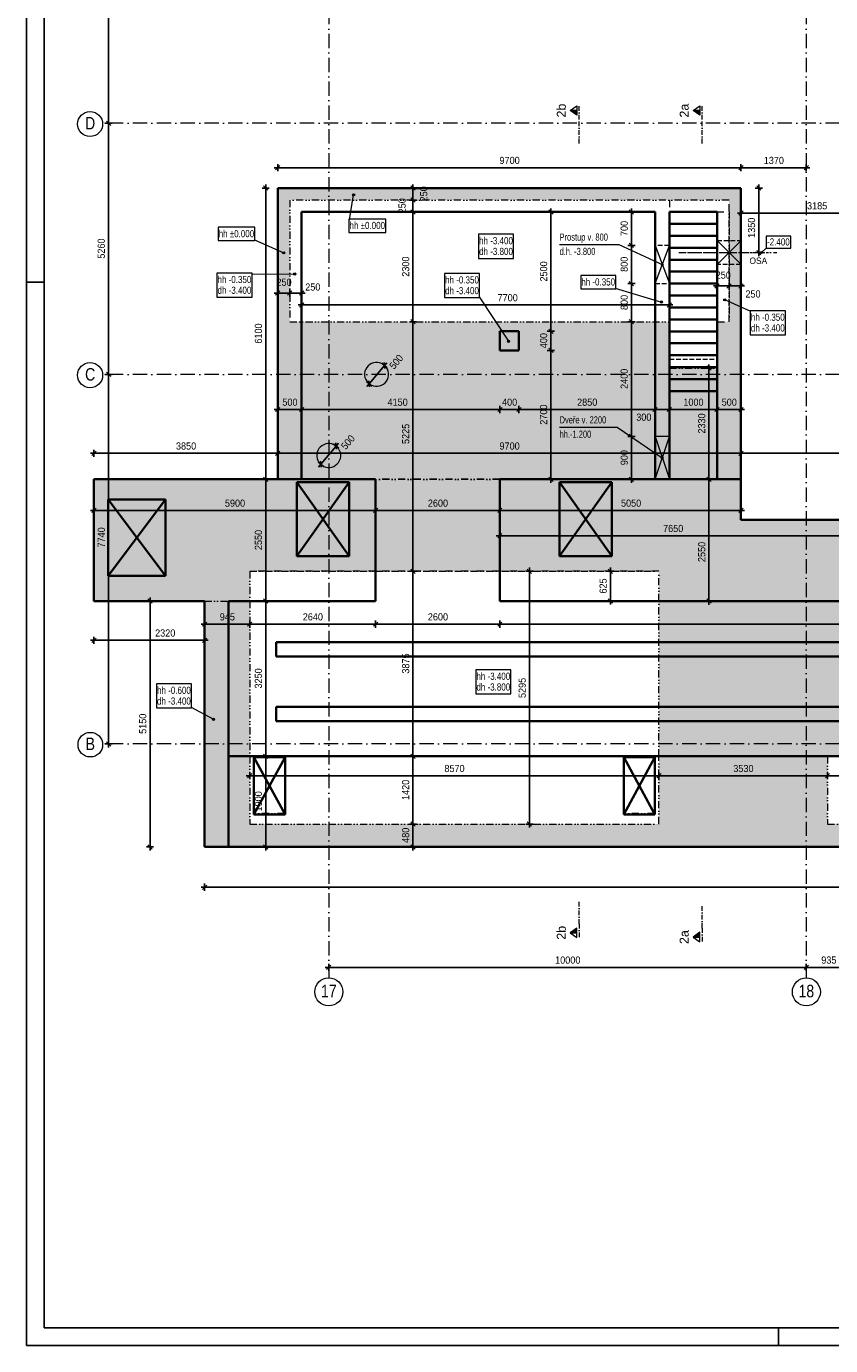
# Model space of a CAD drawing. Header units: millimetres. Extents: x 0 to 78750, y 0 to 63000.
# Tile 1 of 69: x 0 to 16841, y 0 to 27634. Entities that reach past the tile are written whole.
import ezdxf
from ezdxf.enums import TextEntityAlignment as Align

# ---------------------------------------------------------------- set-up
doc = ezdxf.new("R2010")
doc.units = ezdxf.units.MM
doc.header["$LTSCALE"] = 1000
for name, pattern in [('Carkovana 0.5x', [0.14, 0.1, -0.04]), ('Cerchovana 0.5x', [0.18, 0.1, -0.04, 0, -0.04]), ('Cerchovana 2 tecky', [0.33, 0.15, -0.06, 0, -0.06, 0, -0.06]), ('Cerchovana 2x', [0.5, 0.3, -0.1, 0, -0.1]), ('Teckovana', [0.06, 0, -0.06])]:
    doc.linetypes.add(name, pattern=pattern)
for name, color, linetype in [('Architektura obecně', 7, 'Continuous'), ('Kóty 1_50', 7, 'Continuous'), ('Standard', 7, 'Continuous'), ('Stěna výška parapetu', 7, 'Continuous'), ('Text obecně', 7, 'Continuous')]:
    doc.layers.add(name, color=color, linetype=linetype)
for name, color, linetype, lineweight in [('Filling', 7, 'Continuous', 13), ('Obecné05', 7, 'Continuous', 50), ('Plošné elementy obecné', 7, 'Continuous', 13), ('Rastr', 30, 'Teckovana', 18), ('Stěna', 7, 'Continuous', 35)]:
    doc.layers.add(name, color=color, linetype=linetype, lineweight=lineweight)
doc.styles.add('ARIAL', font='arial.ttf')

msp = doc.modelspace()

# ---------------------------------------------------------------- hatches: boundary and pattern name
at = {"layer": 'Filling', "linetype": 'Continuous', "lineweight": 5, "true_color": 0xe0ffe0, "transparency": 33554687}
for points in [[(13464, 18146), (14964, 18146), (14964, 24246), (5265, 24246), (5265, 21447), (5515, 21447), (5515, 23996), (14714, 23996), (14714, 21447), (14468, 21447), (14464, 20496), (13460, 20496)], [(1414, 15596), (3732, 15596), (3732, 10446), (4676, 10446), (4676, 16221), (13246, 16221), (13246, 15596), (14964, 15596), (14964, 18146), (13464, 18146), (13464, 21447), (5265, 21447), (5265, 18146), (1414, 18146)], [(14964, 15596), (17566, 15596), (17566, 15827), (24556, 15827), (24556, 15596), (29676, 15596), (29676, 16221), (32467, 16221), (32467, 18146), (26464, 18146), (26464, 17296), (14964, 17296)], [(13246, 15596), (13246, 12346), (17566, 12346), (17566, 15596)], [(13246, 12346), (13246, 10926), (16776, 10926), (16776, 12346)], [(4676, 10446), (65989, 10446), (65989, 10926), (4676, 10926)]]:
    msp.add_hatch(color=254, dxfattribs=at).paths.add_polyline_path(points)
at = {"layer": 'Standard', "linetype": 'Continuous', "lineweight": 5, "transparency": 33554687}
for points in [[(5599, 22434), (5599, 22457), (5596, 22446)], [(5599, 22457), (5607, 22426), (5607, 22465)], [(5599, 22457), (5599, 22434), (5607, 22426)], [(5607, 22465), (5618, 22423), (5618, 22468)], [(5607, 22465), (5607, 22426), (5618, 22423)], [(5618, 22468), (5618, 22423), (5629, 22426)], [(5618, 22468), (5629, 22426), (5630, 22465)], [(5630, 22465), (5629, 22426), (5637, 22434)], [(5630, 22465), (5637, 22434), (5638, 22457)], [(5638, 22457), (5637, 22434), (5641, 22445)], [(14605, 21891), (14610, 21923), (14601, 21902)], [(14601, 21902), (14610, 21923), (14603, 21914)], [(14614, 21884), (14621, 21927), (14605, 21891)], [(14605, 21891), (14621, 21927), (14610, 21923)], [(14614, 21884), (14632, 21925), (14621, 21927)], [(14626, 21882), (14632, 21925), (14614, 21884)], [(14626, 21882), (14641, 21918), (14632, 21925)], [(14636, 21886), (14641, 21918), (14626, 21882)], [(14636, 21886), (14645, 21907), (14641, 21918)], [(14645, 21907), (14636, 21886), (14644, 21895)], [(3895, 13119), (3905, 13139), (3897, 13131)], [(3905, 13139), (3895, 13119), (3898, 13109)], [(3905, 13139), (3898, 13109), (3916, 13143)], [(3916, 13143), (3898, 13109), (3906, 13100)], [(3916, 13143), (3906, 13100), (3928, 13140)], [(3928, 13140), (3906, 13100), (3918, 13098)], [(3928, 13140), (3918, 13098), (3936, 13132)], [(3936, 13132), (3918, 13098), (3929, 13101)], [(3936, 13132), (3929, 13101), (3939, 13121)], [(3939, 13121), (3929, 13101), (3937, 13110)]]:
    msp.add_hatch(color=7, dxfattribs=at).paths.add_polyline_path(points)
at = {"layer": 'Stěna', "linetype": 'Continuous', "lineweight": 5, "transparency": 33554687}
for points in [[(6830, 24109), (6873, 24114), (6835, 24120)], [(6830, 24109), (6874, 24102), (6873, 24114)], [(6831, 24098), (6874, 24102), (6830, 24109)], [(6831, 24098), (6869, 24091), (6874, 24102)], [(6838, 24088), (6869, 24091), (6831, 24098)], [(6835, 24120), (6866, 24123), (6844, 24127)], [(6835, 24120), (6873, 24114), (6866, 24123)], [(6838, 24088), (6860, 24085), (6869, 24091)], [(6860, 24085), (6838, 24088), (6848, 24083)], [(6844, 24127), (6866, 24123), (6856, 24128)], [(5366, 22887), (5375, 22907), (5368, 22898)], [(5375, 22907), (5366, 22887), (5370, 22876)], [(5375, 22907), (5370, 22876), (5386, 22911)], [(5386, 22911), (5370, 22876), (5379, 22869)], [(5386, 22911), (5379, 22869), (5398, 22910)], [(5398, 22910), (5379, 22869), (5391, 22867)], [(5398, 22910), (5391, 22867), (5407, 22902)], [(5407, 22902), (5391, 22867), (5402, 22871)], [(5407, 22902), (5402, 22871), (5411, 22892)], [(5411, 22892), (5402, 22871), (5409, 22880)], [(13279, 21855), (13285, 21876), (13279, 21866)], [(13285, 21876), (13279, 21855), (13284, 21845)], [(13285, 21876), (13284, 21845), (13295, 21882)], [(13295, 21882), (13284, 21845), (13294, 21838)], [(13295, 21882), (13294, 21838), (13307, 21881)], [(13307, 21881), (13294, 21838), (13306, 21838)], [(13307, 21881), (13306, 21838), (13317, 21875)], [(13317, 21875), (13306, 21838), (13316, 21843)], [(13317, 21875), (13316, 21843), (13322, 21865)], [(13322, 21865), (13316, 21843), (13322, 21853)], [(10096, 21060), (10077, 21047), (10075, 21036)], [(10096, 21060), (10075, 21036), (10107, 21057)], [(10107, 21057), (10075, 21036), (10078, 21025)], [(10077, 21047), (10096, 21060), (10084, 21056)], [(10107, 21057), (10078, 21025), (10116, 21050)], [(10116, 21050), (10078, 21025), (10087, 21017)], [(10116, 21050), (10087, 21017), (10119, 21039)], [(10119, 21039), (10087, 21017), (10098, 21015)], [(10119, 21039), (10098, 21015), (10117, 21027)], [(10117, 21027), (10098, 21015), (10109, 21019)]]:
    msp.add_hatch(color=7, dxfattribs=at).paths.add_polyline_path(points)
at = {"layer": 'Text obecně', "linetype": 'Continuous', "lineweight": 5, "transparency": 33554687}
for points in [[(13292, 22644), (13301, 22664), (13293, 22655)], [(13301, 22664), (13292, 22644), (13296, 22633)], [(13301, 22664), (13296, 22633), (13312, 22668)], [(13312, 22668), (13296, 22633), (13305, 22626)], [(13312, 22668), (13305, 22626), (13323, 22666)], [(13323, 22666), (13305, 22626), (13316, 22624)], [(13323, 22666), (13316, 22624), (13332, 22659)], [(15413, 22880), (15382, 22912), (15376, 22902)], [(15413, 22880), (15376, 22902), (15403, 22875)], [(15403, 22875), (15376, 22902), (15376, 22890)], [(15403, 22875), (15376, 22890), (15392, 22875)], [(15392, 22875), (15376, 22890), (15382, 22880)], [(15419, 22890), (15392, 22918), (15382, 22912)], [(15419, 22890), (15382, 22912), (15413, 22880)], [(15419, 22902), (15403, 22918), (15392, 22918)], [(15419, 22902), (15392, 22918), (15419, 22890)], [(15403, 22918), (15419, 22902), (15413, 22912)], [(13332, 22659), (13316, 22624), (13327, 22628)], [(13332, 22659), (13327, 22628), (13336, 22648)], [(13336, 22648), (13327, 22628), (13334, 22637)], [(13292, 18598), (13304, 18616), (13295, 18609)], [(13304, 18616), (13292, 18598), (13294, 18586)], [(13304, 18616), (13294, 18586), (13315, 18618)], [(13315, 18618), (13294, 18586), (13301, 18577)], [(13315, 18618), (13301, 18577), (13327, 18615)], [(13327, 18615), (13301, 18577), (13312, 18574)], [(13327, 18615), (13312, 18574), (13334, 18606)], [(13334, 18606), (13312, 18574), (13324, 18576)], [(13334, 18606), (13324, 18576), (13336, 18594)], [(13336, 18594), (13324, 18576), (13333, 18583)]]:
    msp.add_hatch(color=7, dxfattribs=at).paths.add_polyline_path(points)

# ---------------------------------------------------------------- linework, layer by layer
at = {"layer": 'Architektura obecně', "color": 250, "linetype": 'Carkovana 0.5x', "lineweight": 18, "true_color": 0x3b3b3b, "transparency": 33554687}
for p, q in [((14464, 24246), (14964, 24246)), ((13464, 23046), (13164, 23046)), ((14464, 23146), (14964, 23146)), ((14464, 22646), (14464, 20666)), ((14964, 22646), (14464, 22646)), ((13164, 22246), (13464, 22246)), ((13464, 20666), (14464, 20666)), ((14464, 19996), (14464, 18146)), ((13464, 19046), (13164, 19046))]:
    msp.add_line(p, q, dxfattribs=at)
at = {"layer": 'Architektura obecně', "color": 250, "linetype": 'Cerchovana 2 tecky', "lineweight": 18, "true_color": 0x3b3b3b, "transparency": 33554687}
for p, q in [((14714, 23746), (14714, 21447)), ((14714, 22896), (14964, 22896)), ((5265, 18146), (7314, 18146)), ((9914, 18146), (14564, 18147)), ((14564, 18147), (14964, 18147)), ((3732, 15596), (4676, 15596)), ((17566, 15596), (13246, 15596)), ((13246, 12346), (16776, 12346))]:
    msp.add_line(p, q, dxfattribs=at)
at = {"layer": 'Kóty 1_50', "color": 7, "linetype": 'Continuous', "lineweight": -3, "transparency": 33554687}
for p, q in [((1721, 25605), (1721, 32795)), ((1721, 25605), (1646, 25605)), ((1766, 25560), (1676, 25650)), ((1721, 25605), (1796, 25605)), ((1721, 20345), (1721, 25605)), ((5265, 24673), (5190, 24673)), ((5220, 24628), (5310, 24718)), ((5265, 24673), (5265, 24748)), ((5265, 24673), (5265, 24598)), ((5265, 24673), (14964, 24673)), ((14919, 24628), (15009, 24718)), ((14964, 24673), (14964, 24748)), ((14964, 24673), (14964, 24598)), ((14964, 24673), (16332, 24673)), ((16287, 24628), (16377, 24718)), ((16332, 24673), (16332, 24748)), ((16332, 24673), (16332, 24598)), ((16332, 24673), (16407, 24673)), ((5011, 24246), (5011, 24321)), ((8095, 24246), (8095, 24321)), ((15338, 24246), (15338, 24321)), ((5011, 24246), (4936, 24246)), ((5056, 24201), (4966, 24291)), ((5011, 24246), (5086, 24246)), ((5011, 18146), (5011, 24246)), ((8095, 24246), (8020, 24246)), ((8140, 24201), (8050, 24291)), ((8095, 24246), (8170, 24246)), ((8095, 23996), (8095, 24246)), ((15338, 24246), (15263, 24246)), ((15383, 24201), (15293, 24291)), ((15338, 24246), (15413, 24246)), ((8095, 23996), (8020, 23996)), ((8140, 23951), (8050, 24041)), ((8140, 23701), (8050, 23791)), ((8095, 23996), (8170, 23996)), ((8095, 23746), (8095, 23996)), ((11029, 23701), (10939, 23791)), ((10984, 23746), (10984, 23821)), ((12716, 23701), (12626, 23791)), ((12671, 23746), (12671, 23821)), ((14919, 23678), (15009, 23768)), ((14964, 23723), (14964, 23798)), ((8095, 23746), (8020, 23746)), ((8095, 23746), (8170, 23746)), ((8095, 21447), (8095, 23746)), ((10984, 23746), (10909, 23746)), ((10984, 23746), (11059, 23746)), ((10984, 21247), (10984, 23746)), ((12671, 23746), (12596, 23746)), ((12671, 23746), (12746, 23746)), ((12671, 23046), (12671, 23746)), ((14964, 23723), (14889, 23723)), ((14964, 23723), (14964, 23648)), ((14964, 23723), (18147, 23723)), ((12671, 23046), (12596, 23046)), ((12716, 23001), (12626, 23091)), ((12671, 23046), (12746, 23046)), ((12671, 22246), (12671, 23046)), ((15383, 22851), (15293, 22941)), ((15338, 22896), (15263, 22896)), ((15338, 22896), (15413, 22896)), ((15338, 22896), (15338, 22821)), ((5265, 22047), (5265, 22122)), ((5515, 22047), (5515, 22122)), ((5764, 22047), (5764, 22122)), ((12671, 22246), (12596, 22246)), ((12716, 22201), (12626, 22291)), ((12671, 22246), (12746, 22246)), ((12671, 21447), (12671, 22246)), ((14464, 22196), (14389, 22196)), ((14419, 22151), (14509, 22241)), ((14464, 22196), (14464, 22271)), ((14464, 22196), (14464, 22121)), ((14669, 22151), (14759, 22241)), ((14714, 22196), (14714, 22271)), ((14714, 22196), (14714, 22121)), ((14714, 22196), (14964, 22196)), ((14919, 22151), (15009, 22241)), ((14964, 22196), (14964, 22271)), ((14964, 22196), (14964, 22121)), ((14964, 22196), (15039, 22196)), ((5265, 22047), (5190, 22047)), ((5220, 22002), (5310, 22092)), ((5265, 22047), (5265, 21972)), ((5265, 22047), (5515, 22047)), ((5470, 22002), (5560, 22092)), ((5515, 22047), (5515, 21972)), ((5515, 22047), (5764, 22047)), ((5719, 22002), (5809, 22092)), ((5719, 21754), (5809, 21844)), ((5764, 22047), (5764, 21972)), ((5764, 22047), (5839, 22047)), ((5764, 21799), (5764, 21874)), ((13419, 21754), (13509, 21844)), ((13464, 21799), (13464, 21874)), ((5764, 21799), (5689, 21799)), ((5764, 21799), (5764, 21724)), ((5764, 21799), (13464, 21799)), ((13464, 21799), (13464, 21724)), ((13464, 21799), (13539, 21799)), ((8095, 21447), (8020, 21447)), ((8140, 21402), (8050, 21492)), ((8095, 21447), (8170, 21447)), ((8095, 16221), (8095, 21447)), ((11029, 21202), (10939, 21292)), ((12671, 21447), (12596, 21447)), ((12716, 21402), (12626, 21492)), ((12671, 21447), (12746, 21447)), ((12671, 19046), (12671, 21447)), ((10984, 21247), (10909, 21247)), ((10984, 21247), (11059, 21247)), ((10984, 20847), (10984, 21247)), ((10984, 20847), (10909, 20847)), ((11029, 20802), (10939, 20892)), ((10984, 20847), (11059, 20847)), ((7177, 20146), (7498, 20528)), ((7498, 20528), (7441, 20576)), ((7504, 20465), (7493, 20591)), ((7498, 20528), (7546, 20586)), ((7498, 20528), (7556, 20480)), ((14294, 20477), (14219, 20477)), ((14339, 20432), (14249, 20522)), ((14294, 20477), (14294, 20552)), ((14294, 20477), (14369, 20477)), ((1721, 20345), (1646, 20345)), ((1766, 20300), (1676, 20390)), ((1721, 20345), (1796, 20345)), ((7177, 20146), (7120, 20194)), ((7183, 20082), (7172, 20209)), ((7177, 20146), (7129, 20088)), ((7177, 20146), (7235, 20097)), ((5220, 19564), (5310, 19654)), ((5265, 19609), (5265, 19684)), ((5719, 19564), (5809, 19654)), ((5764, 19609), (5764, 19684)), ((9870, 19564), (9960, 19654)), ((9915, 19609), (9915, 19684)), ((10270, 19564), (10360, 19654)), ((10315, 19609), (10315, 19684)), ((13119, 19564), (13209, 19654)), ((13164, 19609), (13164, 19684)), ((13419, 19564), (13509, 19654)), ((13464, 19609), (13464, 19684)), ((14419, 19564), (14509, 19654)), ((14464, 19609), (14464, 19684)), ((14919, 19564), (15009, 19654)), ((14964, 19609), (14964, 19684)), ((5265, 19609), (5190, 19609)), ((5265, 19609), (5265, 19534)), ((5265, 19609), (5764, 19609)), ((5764, 19609), (5764, 19534)), ((9915, 19609), (9915, 19534)), ((9915, 19609), (10315, 19609)), ((10315, 19609), (10315, 19534)), ((10315, 19609), (13164, 19609)), ((13164, 19609), (13164, 19534)), ((13164, 19609), (13464, 19609)), ((13464, 19609), (13464, 19534)), ((13464, 19609), (14464, 19609)), ((14464, 19609), (14464, 19534)), ((14464, 19609), (14964, 19609)), ((14964, 19609), (14964, 19534)), ((14964, 19609), (15039, 19609)), ((12716, 19001), (12626, 19091)), ((6165, 18461), (6486, 18844)), ((6486, 18844), (6429, 18892)), ((6492, 18781), (6481, 18907)), ((6486, 18844), (6534, 18901)), ((6486, 18844), (6544, 18796)), ((12671, 19046), (12596, 19046)), ((12671, 19046), (12746, 19046)), ((1414, 18691), (1339, 18691)), ((1369, 18646), (1459, 18736)), ((1414, 18691), (1414, 18766)), ((1414, 18691), (1414, 18616)), ((1414, 18691), (5265, 18691)), ((5220, 18646), (5310, 18736)), ((5265, 18691), (5265, 18766)), ((5265, 18691), (5265, 18616)), ((5265, 18691), (14964, 18691)), ((6171, 18398), (6160, 18525)), ((14919, 18646), (15009, 18736)), ((14964, 18691), (14964, 18766)), ((14964, 18691), (14964, 18616)), ((14964, 18691), (26464, 18691)), ((6165, 18461), (6108, 18510)), ((6165, 18461), (6117, 18404)), ((6165, 18461), (6223, 18413)), ((5011, 18146), (4936, 18146)), ((5056, 18101), (4966, 18191)), ((5011, 18146), (5086, 18146)), ((5011, 15596), (5011, 18146)), ((10984, 18146), (10909, 18146)), ((11029, 18101), (10939, 18191)), ((10984, 18146), (11059, 18146)), ((10984, 18146), (10984, 18071)), ((12671, 18146), (12596, 18146)), ((12716, 18101), (12626, 18191)), ((12671, 18146), (12746, 18146)), ((12671, 18146), (12671, 18071)), ((14294, 18146), (14219, 18146)), ((14294, 18146), (14219, 18146)), ((14339, 18101), (14249, 18191)), ((14339, 18101), (14249, 18191)), ((14294, 18146), (14294, 18221)), ((14294, 18146), (14369, 18146)), ((14294, 18146), (14294, 18071)), ((14294, 18146), (14369, 18146)), ((1414, 17494), (1339, 17494)), ((1369, 17449), (1459, 17539)), ((1414, 17494), (1414, 17569)), ((1414, 17494), (1414, 17419)), ((1414, 17494), (7314, 17494)), ((7269, 17449), (7359, 17539)), ((7314, 17494), (7314, 17569)), ((7314, 17494), (7314, 17419)), ((7314, 17494), (9914, 17494)), ((9869, 17449), (9959, 17539)), ((9914, 17494), (9914, 17569)), ((9914, 17494), (9914, 17419)), ((9914, 17494), (14964, 17494)), ((14919, 17449), (15009, 17539)), ((14964, 17494), (14964, 17569)), ((14964, 17494), (14964, 17419)), ((14964, 17494), (15039, 17494)), ((9914, 16965), (9839, 16965)), ((9869, 16920), (9959, 17010)), ((9914, 16965), (9914, 17040)), ((9914, 16965), (9914, 16890)), ((9914, 16965), (17566, 16965)), ((8095, 16221), (8020, 16221)), ((8140, 16176), (8050, 16266)), ((8095, 16221), (8170, 16221)), ((10535, 16221), (10460, 16221)), ((10580, 16176), (10490, 16266)), ((10535, 16221), (10535, 16296)), ((10535, 16221), (10610, 16221)), ((12230, 16221), (12155, 16221)), ((12275, 16176), (12185, 16266)), ((12230, 16221), (12230, 16296)), ((12230, 16221), (12305, 16221)), ((2589, 15596), (2514, 15596)), ((2634, 15551), (2544, 15641)), ((2589, 15596), (2589, 15671)), ((2589, 15596), (2664, 15596)), ((5011, 15596), (4936, 15596)), ((5056, 15551), (4966, 15641)), ((5011, 15596), (5086, 15596)), ((5011, 12346), (5011, 15596)), ((12230, 15596), (12155, 15596)), ((12275, 15551), (12185, 15641)), ((12230, 15596), (12305, 15596)), ((12230, 15596), (12230, 15521)), ((14294, 15595), (14219, 15595)), ((14339, 15550), (14249, 15640)), ((14294, 15595), (14369, 15595)), ((14294, 15595), (14294, 15520)), ((3732, 15112), (3657, 15112)), ((3687, 15067), (3777, 15157)), ((3732, 15112), (3732, 15187)), ((3732, 15112), (3732, 15037)), ((3732, 15112), (4676, 15112)), ((4631, 15067), (4721, 15157)), ((4676, 15112), (4676, 15187)), ((4676, 15112), (4676, 15037)), ((4676, 15112), (7314, 15112)), ((7269, 15067), (7359, 15157)), ((7314, 15112), (7314, 15187)), ((7314, 15112), (7314, 15037)), ((7314, 15112), (9914, 15112)), ((9869, 15067), (9959, 15157)), ((9914, 15112), (9914, 15187)), ((9914, 15112), (9914, 15037)), ((9914, 15112), (32467, 15112)), ((1414, 14774), (1339, 14774)), ((1369, 14729), (1459, 14819)), ((1414, 14774), (1414, 14849)), ((1414, 14774), (1414, 14699)), ((1414, 14774), (3732, 14774)), ((3687, 14729), (3777, 14819)), ((3732, 14774), (3732, 14849)), ((3732, 14774), (3732, 14699)), ((3732, 14774), (3807, 14774)), ((1721, 12605), (1646, 12605)), ((1766, 12560), (1676, 12650)), ((1721, 12605), (1796, 12605)), ((1721, 12605), (1721, 12530)), ((5011, 12346), (4936, 12346)), ((5056, 12301), (4966, 12391)), ((5011, 12346), (5086, 12346)), ((8095, 12346), (8020, 12346)), ((8140, 12301), (8050, 12391)), ((8095, 12346), (8170, 12346)), ((8095, 10926), (8095, 12346)), ((4676, 11937), (4601, 11937)), ((4631, 11892), (4721, 11982)), ((4676, 11937), (4676, 12012)), ((4676, 11937), (4676, 11862)), ((4676, 11937), (13246, 11937)), ((13201, 11892), (13291, 11982)), ((13246, 11937), (13246, 12012)), ((13246, 11937), (13246, 11862)), ((13246, 11937), (16776, 11937)), ((16731, 11892), (16821, 11982)), ((16776, 11937), (16776, 12012)), ((16776, 11937), (16776, 11862)), ((16776, 11937), (25346, 11937)), ((8095, 10926), (8020, 10926)), ((8140, 10881), (8050, 10971)), ((8095, 10926), (8170, 10926)), ((10535, 10926), (10460, 10926)), ((10580, 10881), (10490, 10971)), ((10535, 10926), (10610, 10926)), ((10535, 10926), (10535, 10851)), ((2589, 10446), (2514, 10446)), ((2634, 10401), (2544, 10491)), ((2589, 10446), (2664, 10446)), ((2589, 10446), (2589, 10371)), ((5011, 10446), (4936, 10446)), ((5056, 10401), (4966, 10491)), ((5011, 10446), (5086, 10446)), ((5011, 10446), (5011, 10371)), ((8095, 10446), (8020, 10446)), ((8140, 10401), (8050, 10491)), ((8095, 10446), (8170, 10446)), ((8095, 10446), (8095, 10371)), ((3732, 9602), (3732, 9677)), ((3732, 9602), (3657, 9602)), ((3687, 9557), (3777, 9647)), ((3732, 9602), (3732, 9527)), ((3732, 9602), (65989, 9602)), ((6332, 7923), (6257, 7923)), ((6287, 7878), (6377, 7968)), ((6332, 7923), (6332, 7998)), ((6332, 7923), (6332, 7848)), ((6332, 7923), (16332, 7923)), ((16287, 7878), (16377, 7968)), ((16332, 7923), (16332, 7998)), ((16332, 7923), (16332, 7848)), ((16332, 7923), (17267, 7923))]:
    msp.add_line(p, q, dxfattribs=at)
for points in [[(15338, 22896), (15338, 23175), (15338, 23175), (15338, 24246)], [(14464, 22196), (14584, 22196), (14584, 22196), (14714, 22196)], [(10984, 18146), (10984, 19262), (10984, 19262), (10984, 20847)], [(14294, 18146), (14294, 19080), (14294, 19080), (14294, 20477)], [(1721, 12605), (1721, 16686), (1721, 16686), (1721, 20345)], [(5764, 19609), (6879, 19609), (6879, 19609), (9915, 19609)], [(12671, 18146), (12671, 18417), (12671, 18417), (12671, 19046)], [(14294, 15595), (14294, 16393), (14294, 16393), (14294, 18146)], [(8095, 12346), (8095, 12855), (8095, 12855), (8095, 16221)], [(10535, 10926), (10535, 13545), (10535, 13545), (10535, 16221)], [(12230, 15596), (12230, 15732), (12230, 15732), (12230, 16221)], [(2589, 10446), (2589, 12787), (2589, 12787), (2589, 15596)], [(5011, 10446), (5011, 11166), (5011, 11166), (5011, 12346)], [(8095, 10446), (8095, 10512), (8095, 10512), (8095, 10926)]]:
    msp.add_lwpolyline(points, dxfattribs=at)
at = {"layer": 'Obecné05', "color": 7, "linetype": 'Continuous', "lineweight": 5, "transparency": 33554687}
for p, q in [((13164, 23046), (13464, 22246)), ((13164, 22246), (13464, 23046)), ((14464, 22646), (14966, 23149)), ((14464, 23146), (14966, 22644)), ((13164, 19046), (13464, 18146)), ((13164, 18146), (13464, 19046)), ((13464, 19046), (13164, 19046))]:
    msp.add_line(p, q, dxfattribs=at)
at = {"layer": 'Obecné05', "color": 252, "linetype": 'Continuous', "lineweight": 35, "true_color": 0x8f8f8f, "transparency": 33554687}
for p, q in [((5661, 16536), (5661, 18086)), ((5661, 18086), (6761, 18086)), ((5661, 16536), (6761, 18086)), ((5661, 18086), (6761, 16536)), ((6761, 18086), (6761, 16536)), ((11161, 16536), (11161, 18086)), ((11161, 18086), (12261, 18086)), ((11161, 16536), (12261, 18086)), ((11161, 18086), (12261, 16536)), ((12261, 18086), (12261, 16536)), ((1711, 16125), (1711, 17725)), ((1711, 17725), (2911, 17725)), ((1711, 16125), (2911, 17725)), ((1711, 17725), (2911, 16125)), ((2911, 17725), (2911, 16125)), ((6761, 16536), (5661, 16536)), ((12261, 16536), (11161, 16536)), ((2911, 16125), (1711, 16125)), ((5416, 12325), (4766, 12325)), ((4766, 12325), (4766, 11125)), ((4766, 11125), (5416, 12325)), ((4766, 12325), (5416, 11125)), ((5416, 11125), (5416, 12325)), ((13161, 12325), (12511, 12325)), ((12511, 12325), (12511, 11125)), ((12511, 11125), (13161, 12325)), ((12511, 12325), (13161, 11125)), ((13161, 11125), (13161, 12325)), ((4766, 11125), (5416, 11125)), ((12511, 11125), (13161, 11125))]:
    msp.add_line(p, q, dxfattribs=at)
at = {"layer": 'Plošné elementy obecné', "color": 7, "linetype": 'Continuous', "lineweight": 35, "transparency": 33554687}
for p, q in [((5265, 18146), (5265, 24246)), ((5265, 24246), (5764, 24246)), ((14464, 24246), (5764, 24246)), ((14464, 24247), (14964, 24247)), ((14964, 24247), (14964, 18146)), ((5764, 23746), (13164, 23746)), ((5764, 23746), (5764, 18146)), ((13164, 18146), (13164, 23746)), ((13464, 23746), (14464, 23746)), ((13464, 23746), (13464, 18146)), ((13464, 23496), (14464, 23496)), ((14464, 18146), (14464, 23746)), ((13464, 23246), (14464, 23246)), ((13464, 22996), (14464, 22996)), ((13464, 22746), (14464, 22746)), ((13464, 22496), (14464, 22496)), ((13464, 22246), (14464, 22246)), ((13464, 21996), (14464, 21996)), ((13464, 21746), (14464, 21746)), ((13464, 21496), (14464, 21496)), ((9915, 20847), (9915, 21247)), ((9915, 21247), (10315, 21247)), ((10315, 21247), (10315, 20847)), ((13464, 21246), (14464, 21246)), ((10315, 20847), (9915, 20847)), ((13464, 20996), (14464, 20996)), ((13464, 20746), (14464, 20746)), ((13464, 20496), (14464, 20496)), ((13464, 20246), (14464, 20246)), ((13464, 19996), (14464, 19996)), ((1414, 15596), (1414, 18146)), ((1414, 18146), (5265, 18146)), ((5764, 18146), (5265, 18146)), ((5764, 18146), (7314, 18146)), ((7314, 18146), (7314, 15596)), ((9914, 18146), (9914, 15596)), ((9914, 18146), (13164, 18146)), ((13464, 18146), (13164, 18146)), ((13464, 18146), (14464, 18146)), ((14964, 18146), (14464, 18146)), ((14964, 18146), (14964, 17296)), ((26464, 17296), (14964, 17296)), ((3732, 15596), (1414, 15596)), ((3732, 10446), (3732, 15596)), ((7314, 15596), (4232, 15596)), ((4232, 15596), (4232, 10446)), ((9914, 15596), (14964, 15596)), ((14964, 15596), (26464, 15596)), ((5232, 14732), (5232, 14432)), ((66041, 14732), (5232, 14732)), ((66041, 14432), (5232, 14432)), ((5232, 13382), (5232, 13082)), ((66041, 13382), (5232, 13382)), ((66041, 13082), (5232, 13082)), ((4232, 12346), (66041, 12346)), ((4232, 10446), (3732, 10446)), ((66041, 10446), (4232, 10446))]:
    msp.add_line(p, q, dxfattribs=at)
at = {"layer": 'Plošné elementy obecné', "color": 7, "linetype": 'Cerchovana 2 tecky', "lineweight": 18, "transparency": 33554687}
for p, q in [((5265, 21447), (5265, 24246)), ((5265, 24246), (5515, 24246)), ((5515, 24246), (14714, 24247)), ((14714, 24247), (14964, 24247)), ((14964, 24247), (14964, 21447)), ((14714, 23996), (5515, 23996)), ((5515, 23996), (5515, 21447)), ((13464, 23996), (13464, 23746)), ((14714, 21447), (14714, 23996)), ((13464, 23746), (14714, 23746)), ((13844, 22896), (14714, 22896)), ((14964, 22896), (15584, 22896)), ((5265, 18146), (5265, 21447)), ((5515, 21447), (13464, 21447)), ((13464, 21447), (13464, 20477)), ((14468, 20477), (14468, 21447)), ((14468, 21447), (14714, 21447)), ((14964, 21447), (14964, 18146)), ((7105, 20451), (7090, 20410)), ((7127, 20489), (7105, 20451)), ((7155, 20522), (7127, 20489)), ((7189, 20550), (7155, 20522)), ((7227, 20572), (7189, 20550)), ((7268, 20587), (7227, 20572)), ((7311, 20595), (7268, 20587)), ((7354, 20595), (7311, 20595)), ((7397, 20587), (7354, 20595)), ((7438, 20572), (7397, 20587)), ((7476, 20550), (7438, 20572)), ((7510, 20522), (7476, 20550)), ((7538, 20489), (7510, 20522)), ((7560, 20451), (7538, 20489)), ((7575, 20410), (7560, 20451)), ((13464, 20477), (14468, 20477)), ((7090, 20410), (7083, 20367)), ((7083, 20367), (7083, 20323)), ((7083, 20323), (7090, 20280)), ((7090, 20280), (7105, 20239)), ((7105, 20239), (7127, 20201)), ((7127, 20201), (7155, 20168)), ((7510, 20168), (7538, 20201)), ((7538, 20201), (7560, 20239)), ((7560, 20239), (7575, 20280)), ((7582, 20367), (7575, 20410)), ((7575, 20280), (7582, 20323)), ((7582, 20323), (7582, 20367)), ((7155, 20168), (7189, 20140)), ((7189, 20140), (7227, 20118)), ((7227, 20118), (7268, 20103)), ((7268, 20103), (7311, 20095)), ((7311, 20095), (7354, 20095)), ((7354, 20095), (7397, 20103)), ((7397, 20103), (7438, 20118)), ((7438, 20118), (7476, 20140)), ((7476, 20140), (7510, 20168)), ((6155, 18822), (6127, 18789)), ((6189, 18850), (6155, 18822)), ((6227, 18872), (6189, 18850)), ((6268, 18887), (6227, 18872)), ((6311, 18895), (6268, 18887)), ((6354, 18895), (6311, 18895)), ((6397, 18887), (6354, 18895)), ((6438, 18872), (6397, 18887)), ((6476, 18850), (6438, 18872)), ((6510, 18822), (6476, 18850)), ((6538, 18789), (6510, 18822)), ((6090, 18710), (6083, 18667)), ((6083, 18667), (6083, 18623)), ((6083, 18623), (6090, 18580)), ((6105, 18751), (6090, 18710)), ((6090, 18580), (6105, 18539)), ((6127, 18789), (6105, 18751)), ((6105, 18539), (6127, 18501)), ((6560, 18751), (6538, 18789)), ((6538, 18501), (6560, 18539)), ((6575, 18710), (6560, 18751)), ((6560, 18539), (6575, 18580)), ((6582, 18667), (6575, 18710)), ((6575, 18580), (6582, 18623)), ((6582, 18623), (6582, 18667)), ((6127, 18501), (6155, 18468)), ((6155, 18468), (6189, 18440)), ((6189, 18440), (6227, 18418)), ((6227, 18418), (6268, 18403)), ((6268, 18403), (6311, 18395)), ((6311, 18395), (6354, 18395)), ((6354, 18395), (6397, 18403)), ((6397, 18403), (6438, 18418)), ((6438, 18418), (6476, 18440)), ((6476, 18440), (6510, 18468)), ((6510, 18468), (6538, 18501)), ((1414, 15596), (1414, 18146)), ((1414, 18146), (5265, 18146)), ((5661, 16536), (5661, 18086)), ((5661, 18086), (6761, 18086)), ((6761, 18086), (6761, 16536)), ((9914, 18146), (7314, 18146)), ((9914, 18145), (7314, 18145)), ((11161, 18086), (11161, 16536)), ((12261, 18086), (11161, 18086)), ((12261, 16536), (12261, 18086)), ((14964, 18146), (14964, 17296)), ((1711, 16125), (1711, 17725)), ((1711, 17725), (2911, 17725)), ((2911, 17725), (2911, 16125)), ((14964, 17296), (26464, 17296)), ((6761, 16536), (5661, 16536)), ((11161, 16536), (12261, 16536)), ((2911, 16125), (1711, 16125)), ((4676, 16221), (4676, 15596)), ((7314, 16221), (4676, 16221)), ((4676, 16221), (13246, 16221)), ((9914, 16221), (7314, 16221)), ((13246, 16221), (9914, 16221)), ((13246, 15596), (13246, 16221)), ((3732, 15596), (1414, 15596)), ((3732, 12346), (3732, 15596)), ((4676, 15596), (4676, 12346)), ((13246, 12346), (13246, 15596)), ((3732, 10446), (3732, 12346)), ((4676, 12346), (4676, 10926)), ((4761, 11145), (4761, 12345)), ((4761, 12345), (5411, 12345)), ((5411, 12345), (5411, 11145)), ((12506, 11146), (12506, 12346)), ((12506, 12346), (13156, 12346)), ((13156, 12346), (13156, 11146)), ((13246, 10926), (13246, 12346)), ((17566, 12346), (16776, 12346)), ((16776, 12346), (16776, 10926)), ((5411, 11145), (4761, 11145)), ((13156, 11146), (12506, 11146)), ((4676, 10926), (13246, 10926)), ((16776, 10926), (25346, 10926)), ((53267, 10446), (3732, 10446))]:
    msp.add_line(p, q, dxfattribs=at)
at = {"layer": 'Rastr', "color": 7, "linetype": 'Cerchovana 2x', "lineweight": 5, "transparency": 33554687}
for p, q in [((6332, 60985), (6332, 7702)), ((16332, 60985), (16332, 7702)), ((66041, 25605), (1595, 25605)), ((66041, 20345), (1595, 20345)), ((66041, 12605), (1595, 12605))]:
    msp.add_line(p, q, dxfattribs=at)
at = {"layer": 'Rastr', "color": 7, "linetype": 'Continuous', "lineweight": 18, "transparency": 33554687}
for centre, radius in [((1335, 25588), 262), ((1335, 20328), 262), ((1339, 12588), 258), ((6333, 7410), 293), ((16333, 7410), 293)]:
    msp.add_circle(centre, radius, dxfattribs=at)
at = {"layer": 'Standard', "color": 8, "linetype": 'Cerchovana 0.5x', "lineweight": 18, "transparency": 33554687}
for p, q in [((11577, 25683), (11577, 25983)), ((14149, 25683), (14149, 25983)), ((11577, 25183), (11577, 25683)), ((14149, 25183), (14149, 25683)), ((11577, 8836), (11577, 9336)), ((14149, 8746), (14149, 9246)), ((11577, 8836), (11577, 8536)), ((14149, 8746), (14149, 8446))]:
    msp.add_line(p, q, dxfattribs=at)
at = {"layer": 'Standard', "color": 8, "linetype": 'Continuous', "lineweight": 18, "transparency": 33554687}
for p, q in [((11530, 25871), (11389, 25871)), ((14102, 25871), (13961, 25871)), ((11389, 8649), (11530, 8649)), ((13961, 8559), (14102, 8559))]:
    msp.add_line(p, q, dxfattribs=at)
at = {"layer": 'Standard', "color": 7, "linetype": 'Continuous', "lineweight": 5, "transparency": 33554687}
for p, q in [((4714, 22452), (5618, 22446)), ((15171, 21662), (14623, 21905)), ((3448, 13372), (3917, 13120))]:
    msp.add_line(p, q, dxfattribs=at)
at = {"layer": 'Standard', "color": 8, "linetype": 'Continuous', "lineweight": 18, "transparency": 33554687}
for points in [[(11530, 25969), (11530, 25871), (11530, 25772), (11389, 25871), (11530, 25969)], [(11523, 25871), (11523, 25786), (11401, 25871)], [(11516, 25871), (11516, 25799), (11414, 25871)], [(11509, 25871), (11509, 25813), (11426, 25871)], [(11502, 25871), (11502, 25826), (11438, 25871)], [(11495, 25871), (11495, 25840), (11450, 25871)], [(11487, 25871), (11487, 25853), (11462, 25871)], [(11480, 25871), (11480, 25867), (11475, 25871)], [(14102, 25969), (14102, 25871), (14102, 25772), (13961, 25871), (14102, 25969)], [(14095, 25871), (14095, 25786), (13974, 25871)], [(14088, 25871), (14088, 25799), (13986, 25871)], [(14081, 25871), (14081, 25813), (13998, 25871)], [(14074, 25871), (14074, 25826), (14010, 25871)], [(14067, 25871), (14067, 25840), (14023, 25871)], [(14060, 25871), (14060, 25853), (14035, 25871)], [(14053, 25871), (14053, 25867), (14047, 25871)], [(11389, 8649), (11530, 8551), (11530, 8747), (11389, 8649)], [(11523, 8649), (11523, 8734), (11401, 8649)], [(11414, 8649), (11516, 8720), (11516, 8649)], [(11509, 8649), (11509, 8707), (11426, 8649)], [(11438, 8649), (11502, 8694), (11502, 8649)], [(11495, 8649), (11495, 8680), (11450, 8649)], [(11462, 8649), (11487, 8667), (11487, 8649)], [(11480, 8649), (11480, 8653), (11475, 8649)], [(13961, 8559), (14102, 8460), (14102, 8657), (13961, 8559)], [(14095, 8559), (14095, 8643), (13974, 8559)], [(13986, 8559), (14088, 8630), (14088, 8559)], [(14081, 8559), (14081, 8616), (13998, 8559)], [(14010, 8559), (14074, 8603), (14074, 8559)], [(14067, 8559), (14067, 8589), (14023, 8559)], [(14035, 8559), (14060, 8576), (14060, 8559)], [(14053, 8559), (14053, 8562), (14047, 8559)]]:
    msp.add_lwpolyline(points, dxfattribs=at)
at = {"layer": 'Standard', "color": 7, "linetype": 'Continuous', "lineweight": 5, "transparency": 33554687}
for points in [[(3990, 21962), (4726, 21962), (4726, 22467), (3990, 22467), (3990, 21962)], [(15159, 21172), (15895, 21172), (15895, 21677), (15159, 21677), (15159, 21172)], [(2724, 13357), (3460, 13357), (3460, 13862), (2724, 13862), (2724, 13357)]]:
    msp.add_lwpolyline(points, dxfattribs=at)
for centre in [(5618, 22446), (14623, 21905), (3917, 13120)]:
    msp.add_circle(centre, 22.5, dxfattribs=at)
at = {"layer": 'Stěna', "color": 7, "linetype": 'Continuous', "lineweight": 5, "transparency": 33554687}
for p, q in [((6766, 23584), (6852, 24106)), ((4774, 23162), (5388, 22889)), ((12332, 22151), (13300, 21860)), ((9480, 21969), (10097, 21037))]:
    msp.add_line(p, q, dxfattribs=at)
at = {"layer": 'Stěna', "color": 7, "linetype": 'Continuous', "lineweight": -3, "transparency": 33554687}
for p, q in [((0, 22275), (375, 22275)), ((15750, 0), (15750, 375))]:
    msp.add_line(p, q, dxfattribs=at)
for points in [[(0, 0), (78750, 0), (78750, 63000), (0, 63000), (0, 0)], [(375, 375), (78375, 375), (78375, 62625), (375, 62625), (375, 375)]]:
    msp.add_lwpolyline(points, close=True, dxfattribs=at)
at = {"layer": 'Stěna', "color": 7, "linetype": 'Continuous', "lineweight": 5, "transparency": 33554687}
for points in [[(6754, 23319), (7526, 23319), (7526, 23599), (6754, 23599), (6754, 23319)], [(4014, 23147), (4786, 23147), (4786, 23427), (4014, 23427), (4014, 23147)], [(8756, 21954), (9492, 21954), (9492, 22459), (8756, 22459), (8756, 21954)], [(11608, 22136), (12344, 22136), (12344, 22416), (11608, 22416), (11608, 22136)]]:
    msp.add_lwpolyline(points, dxfattribs=at)
for centre in [(6852, 24106), (5388, 22889), (13300, 21860), (10097, 21037)]:
    msp.add_circle(centre, 22.5, dxfattribs=at)
at = {"layer": 'Stěna výška parapetu', "color": 7, "linetype": 'Cerchovana 2 tecky', "lineweight": 5, "transparency": 33554687}
msp.add_line((13664, 22896), (15714, 22896), dxfattribs=at)
at = {"layer": 'Text obecně', "color": 7, "linetype": 'Continuous', "lineweight": 5, "transparency": 33554687}
msp.add_line((15490, 22989), (15397, 22896), dxfattribs=at)
for points in [[(9468, 22775), (10204, 22775), (10204, 23280), (9468, 23280), (9468, 22775)], [(15490, 22989), (16005, 22989), (16005, 23239), (15490, 23239), (15490, 22989)], [(11165, 23065), (12405, 23065), (13314, 22646)], [(11165, 19237), (12371, 19237), (13314, 18596)], [(9412, 13651), (10148, 13651), (10148, 14156), (9412, 14156), (9412, 13651)]]:
    msp.add_lwpolyline(points, dxfattribs=at)
for centre in [(13314, 22646), (15397, 22896), (13314, 18596)]:
    msp.add_circle(centre, 22.5, dxfattribs=at)

# ---------------------------------------------------------------- texts
at = {"layer": 'Kóty 1_50', "color": 7, "linetype": 'Continuous', "lineweight": 5, "transparency": 33554687, "style": 'ARIAL'}
for s, width, p, p2 in [('9700', 0.909874, (9907, 24751), (10331, 24751)), ('1370', 0.909884, (15441, 24751), (15864, 24751)), ('3185', 0.909884, (16347, 23801), (16771, 23801)), ('250', 0.909891, (14435, 22349), (14752, 22349)), ('250', 0.909891, (5236, 22200), (5554, 22200)), ('250', 0.909864, (5839, 22100), (6157, 22100)), ('7700', 0.909884, (9867, 21876), (10290, 21876)), ('250', 0.909891, (15057, 21954), (15374, 21954)), ('500', 0.909891, (5360, 19687), (5678, 19687)), ('4150', 0.909894, (7562, 19687), (7986, 19687)), ('400', 0.909891, (9960, 19687), (10278, 19687)), ('2850', 0.909874, (11532, 19687), (11956, 19687)), ('1000', 0.909884, (13757, 19687), (14180, 19687)), ('500', 0.909891, (14560, 19687), (14877, 19687)), ('300', 0.909891, (12771, 19373), (13088, 19373)), ('3850', 0.909884, (3132, 18769), (3556, 18769)), ('9700', 0.909874, (9907, 18769), (10331, 18769)), ('5900', 0.909874, (4157, 17572), (4580, 17572)), ('2600', 0.909884, (8407, 17572), (8830, 17572)), ('5050', 0.909874, (12452, 17572), (12875, 17572)), ('7650', 0.909884, (13333, 17042), (13756, 17042)), ('945', 0.909891, (4049, 15190), (4367, 15190)), ('2640', 0.909884, (5788, 15190), (6211, 15190)), ('2600', 0.909884, (8407, 15190), (8830, 15190)), ('2320', 0.909884, (2696, 14852), (3119, 14852)), ('8570', 0.909884, (8754, 12014), (9177, 12014)), ('3530', 0.909884, (14804, 12014), (15227, 12014)), ('10000', 0.909896, (11072, 8001), (11602, 8001)), ('935', 0.909877, (16645, 8001), (16963, 8001))]:
    msp.add_text(s, height=150, dxfattribs=dict(at, width=width)).set_placement(p, p2, align=Align.FIT)
for s, rotation, width, p, p2 in [('250', 90, 0.909891, (8395, 23967), (8395, 24284)), ('250', 90, 0.909891, (7942, 23717), (7942, 24034)), ('700', 90, 0.909891, (12593, 23242), (12593, 23559)), ('1350', 90, 0.909884, (15260, 23204), (15260, 23627)), ('5260', 90, 0.909884, (1643, 22768), (1643, 23191)), ('2300', 90, 0.909884, (8017, 22389), (8017, 22813)), ('2500', 90, 0.909884, (10906, 22289), (10906, 22713)), ('800', 90, 0.909891, (12593, 22492), (12593, 22809)), ('800', 90, 0.909891, (12593, 21692), (12593, 22010)), ('6100', 90, 0.909884, (4933, 20989), (4933, 21412)), ('400', 90, 0.909877, (10906, 20892), (10906, 21210)), ('500', 50, 0.90989, (7700, 20438), (7904, 20682)), ('2400', 90, 0.909884, (12593, 20039), (12593, 20463)), ('2700', 90, 0.909874, (10906, 19289), (10906, 19713)), ('2330', 90, 0.909884, (14216, 19104), (14216, 19528)), ('500', 50, 0.909873, (6688, 18754), (6892, 18997)), ('5225', 90, 0.909894, (8017, 18886), (8017, 19309)), ('900', 90, 0.909891, (12593, 18442), (12593, 18759)), ('7740', 90, 0.909884, (1643, 16718), (1643, 17141)), ('2550', 90, 0.909884, (4933, 16664), (4933, 17087)), ('2550', 90, 0.909874, (14217, 16413), (14217, 16837)), ('625', 90, 0.909891, (12152, 15753), (12152, 16071)), ('3875', 90, 0.909874, (8017, 14075), (8017, 14499)), ('3250', 90, 0.909884, (4933, 13764), (4933, 14187)), ('5295', 90, 0.909884, (10457, 13565), (10457, 13989)), ('5150', 90, 0.909874, (2511, 12814), (2511, 13237)), ('1420', 90, 0.909884, (8017, 11429), (8017, 11852)), ('1900', 90, 0.909884, (4933, 11189), (4933, 11612)), ('480', 90, 0.909877, (8017, 10532), (8017, 10849))]:
    msp.add_text(s, height=150, rotation=rotation, dxfattribs=dict(at, width=width)).set_placement(p, p2, align=Align.FIT)
at = {"layer": 'Rastr', "color": 7, "linetype": 'Continuous', "lineweight": 18, "transparency": 33554687, "style": 'ARIAL'}
for s, height, width, p, p2 in [('D', 262, 0.800931, (1229, 25474), (1441, 25474)), ('C', 262, 0.800931, (1229, 20214), (1441, 20214)), ('B', 262, 0.800978, (1241, 12474), (1437, 12474)), ('17', 262.5, 0.800704, (6170, 7296), (6496, 7296)), ('18', 262.5, 0.800693, (16170, 7296), (16496, 7296))]:
    msp.add_text(s, height=height, dxfattribs=dict(at, width=width)).set_placement(p, p2, align=Align.FIT)
at = {"layer": 'Standard', "color": 7, "linetype": 'Continuous', "lineweight": -3, "transparency": 33554687, "style": 'ARIAL'}
for s, width, p, p2 in [('2b', 1.000882, (11295, 25724), (11295, 26015)), ('2a', 1.000882, (13868, 25724), (13868, 26015)), ('2b', 1.000866, (11295, 8502), (11295, 8793)), ('2a', 1.000882, (13868, 8412), (13868, 8703))]:
    msp.add_text(s, height=187.5, rotation=90, dxfattribs=dict(at, width=width)).set_placement(p, p2, align=Align.FIT)
at = {"layer": 'Standard', "color": 7, "linetype": 'Continuous', "lineweight": 5, "transparency": 33554687, "style": 'ARIAL'}
for s, width, p, p2 in [('hh -0.350', 0.800526, (4002, 22257), (4711, 22257)), ('dh -3.400', 0.800526, (4002, 22032), (4711, 22032)), ('hh -0.350', 0.800537, (15171, 21467), (15880, 21467)), ('dh -3.400', 0.800537, (15171, 21242), (15880, 21242)), ('dh -3.400', 0.800531, (2736, 13427), (3444, 13427)), ('hh -0.600', 0.800531, (2736, 13652), (3444, 13652))]:
    msp.add_text(s, height=150, dxfattribs=dict(at, width=width)).set_placement(p, p2, align=Align.FIT)
at = {"layer": 'Stěna', "color": 7, "linetype": 'Continuous', "lineweight": 5, "transparency": 33554687, "style": 'ARIAL'}
for s, width, p, p2 in [('hh ±0.000', 0.800611, (6766, 23389), (7511, 23389)), ('hh ±0.000', 0.800616, (4026, 23217), (4770, 23217)), ('hh -0.350', 0.800531, (8768, 22249), (9476, 22249)), ('dh -3.400', 0.800531, (8768, 22024), (9476, 22024)), ('hh -0.350', 0.800526, (11620, 22206), (12328, 22206))]:
    msp.add_text(s, height=150, dxfattribs=dict(at, width=width)).set_placement(p, p2, align=Align.FIT)
at = {"layer": 'Text obecně', "color": 7, "linetype": 'Continuous', "lineweight": 5, "transparency": 33554687, "style": 'ARIAL'}
for s, height, width, p, p2 in [('hh -3.400', 150, 0.800526, (9480, 23070), (10188, 23070)), ('Prostup v. 800', 150, 0.750573, (11165, 23145), (12178, 23145)), ('dh -3.800', 150, 0.800526, (9480, 22845), (10188, 22845)), ('d.h. -3.800', 150, 0.750431, (11165, 22845), (11916, 22845)), ('-2.400', 150, 0.800529, (15510, 23044), (15985, 23044)), ('OSA', 135, 0.930273, (15142, 22657), (15513, 22657)), ('Dveře v. 2200', 150, 0.750594, (11165, 19317), (12143, 19317)), ('hh.-1.200', 150, 0.750499, (11165, 19017), (11829, 19017)), ('hh -3.400', 150, 0.800526, (9424, 13946), (10132, 13946)), ('dh -3.800', 150, 0.800526, (9424, 13721), (10132, 13721))]:
    msp.add_text(s, height=height, dxfattribs=dict(at, width=width)).set_placement(p, p2, align=Align.FIT)

doc.saveas('drawing.dxf')
